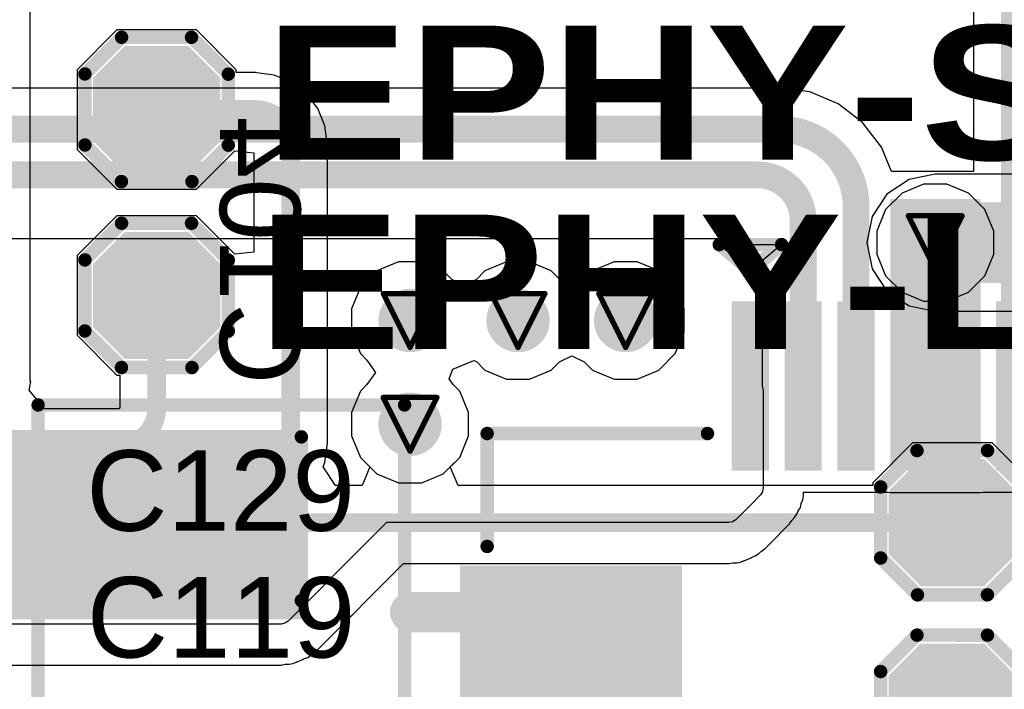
# Model space of a CAD drawing. Header units: inches. Extents: x 0 to 12.2, y 0 to 7.
# Tile 70 of 154: x 2.887 to 3.254, y 1.964 to 2.214. Entities that reach past the tile are written whole.
import ezdxf

# ---------------------------------------------------------------- set-up
doc = ezdxf.new("R2010")
doc.units = ezdxf.units.IN
doc.header["$MEASUREMENT"] = 0
for name, color, linetype in [('Bottom Layer', 5, 'Continuous'), ('Bottom Overlay', 54, 'Continuous'), ('Bottom Paste', 16, 'Continuous'), ('Bottom Solder', 6, 'Continuous'), ('Drill Drawing', 1, 'Continuous'), ('Layer 1', 16, 'Continuous'), ('Layer 2', 76, 'Continuous'), ('Top Layer', 1, 'Continuous'), ('Top Overlay', 2, 'Continuous'), ('Top Paste', 8, 'Continuous'), ('Top Solder', 216, 'Continuous'), ('Via Holes', 16, 'Continuous')]:
    doc.layers.add(name, color=color, linetype=linetype)
doc.styles.add('Arial', font='txt', dxfattribs={"height": 0.2})
doc.styles.add('Arial Black_Bold', font='txt', dxfattribs={"height": 0.2})

# ---------------------------------------------------------------- blocks, each defined once
blk = doc.blocks.new('HX0_5_10P_XJH2_0_043_B_5')
at = {"layer": 'Bottom Layer'}
for points in [[(0.11614, 0.08465), (0.19488, 0.08465), (0.19488, 0.01772), (0.11614, 0.01772)], [(-0.01476, -0.02165), (-0.00492, -0.02165), (-0.00492, -0.08071), (-0.01476, -0.08071)], [(0.00492, -0.02165), (0.01476, -0.02165), (0.01476, -0.08071), (0.00492, -0.08071)], [(0.02461, -0.02165), (0.03445, -0.02165), (0.03445, -0.08071), (0.02461, -0.08071)], [(0.04429, -0.02165), (0.05413, -0.02165), (0.05413, -0.08071), (0.04429, -0.08071)], [(0.06398, -0.02165), (0.07382, -0.02165), (0.07382, -0.08071), (0.06398, -0.08071)], [(0.08366, -0.02165), (0.09351, -0.02165), (0.09351, -0.08071), (0.08366, -0.08071)]]:
    blk.add_hatch(color=5, dxfattribs=at).paths.add_polyline_path(points)
at = {"layer": 'Bottom Paste'}
for points in [[(0.11614, 0.08465), (0.19488, 0.08465), (0.19488, 0.01772), (0.11614, 0.01772)], [(-0.01476, -0.02165), (-0.00492, -0.02165), (-0.00492, -0.08071), (-0.01476, -0.08071)], [(0.00492, -0.02165), (0.01476, -0.02165), (0.01476, -0.08071), (0.00492, -0.08071)], [(0.02461, -0.02165), (0.03445, -0.02165), (0.03445, -0.08071), (0.02461, -0.08071)], [(0.04429, -0.02165), (0.05413, -0.02165), (0.05413, -0.08071), (0.04429, -0.08071)], [(0.06398, -0.02165), (0.07382, -0.02165), (0.07382, -0.08071), (0.06398, -0.08071)], [(0.08366, -0.02165), (0.09351, -0.02165), (0.09351, -0.08071), (0.08366, -0.08071)]]:
    blk.add_hatch(color=16, dxfattribs=at).paths.add_polyline_path(points)
at = {"layer": 'Bottom Solder'}
for points in [[(0.11414, 0.08665), (0.19688, 0.08665), (0.19688, 0.01572), (0.11414, 0.01572)], [(-0.01676, -0.01965), (-0.00292, -0.01965), (-0.00292, -0.08271), (-0.01676, -0.08271)], [(0.00292, -0.01965), (0.01676, -0.01965), (0.01676, -0.08271), (0.00292, -0.08271)], [(0.02261, -0.01965), (0.03645, -0.01965), (0.03645, -0.08271), (0.02261, -0.08271)], [(0.04229, -0.01965), (0.05613, -0.01965), (0.05613, -0.08271), (0.04229, -0.08271)], [(0.06198, -0.01965), (0.07582, -0.01965), (0.07582, -0.08271), (0.06198, -0.08271)], [(0.08166, -0.01965), (0.09551, -0.01965), (0.09551, -0.08271), (0.08166, -0.08271)]]:
    blk.add_hatch(color=6, dxfattribs=at).paths.add_polyline_path(points)
at = {"layer": 'Bottom Overlay', "const_width": 0.005}
for points in [[(0.18673, 0.00862), (0.18673, -0.03346)], [(0.18673, -0.03346), (0.10457, -0.03346)]]:
    blk.add_lwpolyline(points, dxfattribs=at)
at = {"layer": 'Bottom Overlay', "const_width": 0.0025}
for points in [[(0.18548, 0.00862, 1), (0.18798, 0.00862, 1)], [(0.10332, -0.03346, 1), (0.10582, -0.03346, 1)], [(0.18548, -0.03346, 1), (0.18798, -0.03346, 1)], [(0.18548, -0.03346, 1), (0.18798, -0.03346, 1)]]:
    blk.add_lwpolyline(points, format="xyb", close=True, dxfattribs=at)
blk = doc.blocks.new('T____________0_5___29')
at = {"layer": 'Top Layer'}
blk.add_hatch(color=1, dxfattribs=at).paths.add_polyline_path([(0.00984, 0.01969), (-0.00984, 0.01969), (-0.01969, 0.00984), (-0.01969, -0.00984), (-0.00984, -0.01969), (0.00984, -0.01969), (0.01969, -0.00984), (0.01969, 0.00984)])
at = {"layer": 'Top Paste'}
blk.add_hatch(color=8, dxfattribs=at).paths.add_polyline_path([(0.00984, 0.01969), (-0.00984, 0.01969), (-0.01969, 0.00984), (-0.01969, -0.00984), (-0.00984, -0.01969), (0.00984, -0.01969), (0.01969, -0.00984), (0.01969, 0.00984)])
at = {"layer": 'Top Solder'}
blk.add_hatch(color=216, dxfattribs=at).paths.add_polyline_path([(0.01184, 0.02369), (-0.01184, 0.02369), (-0.02369, 0.01184), (-0.02369, -0.01184), (-0.01184, -0.02369), (0.01184, -0.02369), (0.02369, -0.01184), (0.02369, 0.01184)])
at = {"layer": 'Top Overlay', "const_width": 0.005}
for points in [[(-0.02684, 0.01312), (-0.01321, 0.02675)], [(-0.01321, 0.02675), (0.01325, 0.02675)], [(0.02692, 0.01308), (0.01325, 0.02675)], [(-0.02684, -0.01316), (-0.02684, 0.01312)], [(0.02692, -0.01299), (0.02692, 0.01308)], [(-0.01328, -0.02672), (-0.02684, -0.01316)], [(0.01318, -0.02672), (0.02692, -0.01299)], [(0.01318, -0.02672), (-0.01328, -0.02672)]]:
    blk.add_lwpolyline(points, dxfattribs=at)
at = {"layer": 'Top Overlay', "const_width": 0.0025}
for points in [[(-0.01446, 0.02675, 1), (-0.01196, 0.02675, 1)], [(-0.01446, 0.02675, 1), (-0.01196, 0.02675, 1)], [(0.012, 0.02675, 1), (0.0145, 0.02675, 1)], [(0.012, 0.02675, 1), (0.0145, 0.02675, 1)], [(-0.02809, 0.01312, 1), (-0.02559, 0.01312, 1)], [(-0.02809, 0.01312, 1), (-0.02559, 0.01312, 1)], [(0.02567, 0.01308, 1), (0.02816, 0.01308, 1)], [(0.02567, 0.01308, 1), (0.02816, 0.01308, 1)], [(-0.02809, -0.01316, 1), (-0.02559, -0.01316, 1)], [(-0.02809, -0.01316, 1), (-0.02559, -0.01316, 1)], [(0.02567, -0.01299, 1), (0.02816, -0.01299, 1)], [(0.02567, -0.01299, 1), (0.02816, -0.01299, 1)], [(-0.01453, -0.02672, 1), (-0.01203, -0.02672, 1)], [(-0.01453, -0.02672, 1), (-0.01203, -0.02672, 1)], [(0.01193, -0.02672, 1), (0.01443, -0.02672, 1)], [(0.01193, -0.02672, 1), (0.01443, -0.02672, 1)]]:
    blk.add_lwpolyline(points, format="xyb", close=True, dxfattribs=at)
blk = doc.blocks.new('T____________0_5___30')
at = {"layer": 'Top Layer'}
blk.add_hatch(color=1, dxfattribs=at).paths.add_polyline_path([(0.00984, 0.01969), (-0.00984, 0.01969), (-0.01969, 0.00984), (-0.01969, -0.00984), (-0.00984, -0.01969), (0.00984, -0.01969), (0.01969, -0.00984), (0.01969, 0.00984)])
at = {"layer": 'Top Paste'}
blk.add_hatch(color=8, dxfattribs=at).paths.add_polyline_path([(0.00984, 0.01969), (-0.00984, 0.01969), (-0.01969, 0.00984), (-0.01969, -0.00984), (-0.00984, -0.01969), (0.00984, -0.01969), (0.01969, -0.00984), (0.01969, 0.00984)])
at = {"layer": 'Top Solder'}
blk.add_hatch(color=216, dxfattribs=at).paths.add_polyline_path([(0.01184, 0.02369), (-0.01184, 0.02369), (-0.02369, 0.01184), (-0.02369, -0.01184), (-0.01184, -0.02369), (0.01184, -0.02369), (0.02369, -0.01184), (0.02369, 0.01184)])
at = {"layer": 'Top Overlay', "const_width": 0.005}
for points in [[(-0.02684, 0.01312), (-0.01321, 0.02675)], [(0.01325, 0.02675), (-0.01321, 0.02675)], [(0.02692, 0.01308), (0.01325, 0.02675)], [(-0.02685, -0.01316), (-0.02684, 0.01312)], [(0.02692, -0.01299), (0.02692, 0.01308)], [(-0.01328, -0.02672), (-0.02685, -0.01316)], [(0.01318, -0.02672), (0.02692, -0.01299)], [(0.01318, -0.02672), (-0.01328, -0.02672)]]:
    blk.add_lwpolyline(points, dxfattribs=at)
at = {"layer": 'Top Overlay', "const_width": 0.0025}
for points in [[(-0.01446, 0.02675, 1), (-0.01196, 0.02675, 1)], [(-0.01446, 0.02675, 1), (-0.01196, 0.02675, 1)], [(0.012, 0.02675, 1), (0.0145, 0.02675, 1)], [(0.012, 0.02675, 1), (0.0145, 0.02675, 1)], [(-0.02809, 0.01312, 1), (-0.02559, 0.01312, 1)], [(-0.02809, 0.01312, 1), (-0.02559, 0.01312, 1)], [(0.02567, 0.01308, 1), (0.02817, 0.01308, 1)], [(0.02567, 0.01308, 1), (0.02817, 0.01308, 1)], [(-0.02809, -0.01316, 1), (-0.02559, -0.01316, 1)], [(-0.02809, -0.01316, 1), (-0.02559, -0.01316, 1)], [(0.02567, -0.01299, 1), (0.02817, -0.01299, 1)], [(0.02567, -0.01299, 1), (0.02817, -0.01299, 1)], [(-0.01453, -0.02672, 1), (-0.01203, -0.02672, 1)], [(-0.01453, -0.02672, 1), (-0.01203, -0.02672, 1)], [(0.01193, -0.02672, 1), (0.01443, -0.02672, 1)], [(0.01193, -0.02672, 1), (0.01443, -0.02672, 1)]]:
    blk.add_lwpolyline(points, format="xyb", close=True, dxfattribs=at)
blk = doc.blocks.new('T____________0_5___38')
at = {"layer": 'Top Layer'}
blk.add_hatch(color=1, dxfattribs=at).paths.add_polyline_path([(0.00984, 0.01969), (-0.00984, 0.01969), (-0.01969, 0.00984), (-0.01969, -0.00984), (-0.00984, -0.01969), (0.00984, -0.01969), (0.01969, -0.00984), (0.01969, 0.00984)])
at = {"layer": 'Top Paste'}
blk.add_hatch(color=8, dxfattribs=at).paths.add_polyline_path([(0.00984, 0.01969), (-0.00984, 0.01969), (-0.01969, 0.00984), (-0.01969, -0.00984), (-0.00984, -0.01969), (0.00984, -0.01969), (0.01969, -0.00984), (0.01969, 0.00984)])
at = {"layer": 'Top Solder'}
blk.add_hatch(color=216, dxfattribs=at).paths.add_polyline_path([(0.01184, 0.02369), (-0.01184, 0.02369), (-0.02369, 0.01184), (-0.02369, -0.01184), (-0.01184, -0.02369), (0.01184, -0.02369), (0.02369, -0.01184), (0.02369, 0.01184)])
at = {"layer": 'Top Overlay', "const_width": 0.005}
for points in [[(-0.01321, 0.02675), (-0.02684, 0.01312)], [(-0.01321, 0.02675), (0.01325, 0.02675)], [(0.01325, 0.02675), (0.02692, 0.01308)], [(-0.02684, 0.01312), (-0.02684, -0.01316)], [(0.02692, 0.01308), (0.02692, -0.01299)], [(-0.02684, -0.01316), (-0.01328, -0.02672)], [(0.02692, -0.01299), (0.01318, -0.02672)], [(-0.01328, -0.02672), (0.01318, -0.02672)]]:
    blk.add_lwpolyline(points, dxfattribs=at)
at = {"layer": 'Top Overlay', "const_width": 0.0025}
for points in [[(-0.01446, 0.02675, 1), (-0.01196, 0.02675, 1)], [(-0.01446, 0.02675, 1), (-0.01196, 0.02675, 1)], [(0.012, 0.02675, 1), (0.0145, 0.02675, 1)], [(0.012, 0.02675, 1), (0.0145, 0.02675, 1)], [(-0.02809, 0.01312, 1), (-0.02559, 0.01312, 1)], [(-0.02809, 0.01312, 1), (-0.02559, 0.01312, 1)], [(0.02567, 0.01308, 1), (0.02817, 0.01308, 1)], [(0.02567, 0.01308, 1), (0.02817, 0.01308, 1)], [(-0.02809, -0.01316, 1), (-0.02559, -0.01316, 1)], [(-0.02809, -0.01316, 1), (-0.02559, -0.01316, 1)], [(0.02567, -0.01299, 1), (0.02817, -0.01299, 1)], [(0.02567, -0.01299, 1), (0.02817, -0.01299, 1)], [(-0.01453, -0.02672, 1), (-0.01203, -0.02672, 1)], [(-0.01453, -0.02672, 1), (-0.01203, -0.02672, 1)], [(0.01193, -0.02672, 1), (0.01443, -0.02672, 1)], [(0.01193, -0.02672, 1), (0.01443, -0.02672, 1)]]:
    blk.add_lwpolyline(points, format="xyb", close=True, dxfattribs=at)
blk = doc.blocks.new('T____________0_5___39')
at = {"layer": 'Top Layer'}
blk.add_hatch(color=1, dxfattribs=at).paths.add_polyline_path([(0.00984, 0.01969), (-0.00984, 0.01969), (-0.01969, 0.00984), (-0.01969, -0.00984), (-0.00984, -0.01969), (0.00984, -0.01969), (0.01969, -0.00984), (0.01969, 0.00984)])
at = {"layer": 'Top Paste'}
blk.add_hatch(color=8, dxfattribs=at).paths.add_polyline_path([(0.00984, 0.01969), (-0.00984, 0.01969), (-0.01969, 0.00984), (-0.01969, -0.00984), (-0.00984, -0.01969), (0.00984, -0.01969), (0.01969, -0.00984), (0.01969, 0.00984)])
at = {"layer": 'Top Solder'}
blk.add_hatch(color=216, dxfattribs=at).paths.add_polyline_path([(0.01184, 0.02369), (-0.01184, 0.02369), (-0.02369, 0.01184), (-0.02369, -0.01184), (-0.01184, -0.02369), (0.01184, -0.02369), (0.02369, -0.01184), (0.02369, 0.01184)])
at = {"layer": 'Top Overlay', "const_width": 0.005}
for points in [[(-0.01321, 0.02675), (-0.02684, 0.01312)], [(-0.01321, 0.02675), (0.01325, 0.02675)], [(0.01325, 0.02675), (0.02692, 0.01308)], [(-0.02684, 0.01312), (-0.02684, -0.01316)], [(0.02692, 0.01308), (0.02692, -0.01299)], [(-0.02684, -0.01316), (-0.01328, -0.02672)], [(0.02692, -0.01299), (0.01318, -0.02672)], [(-0.01328, -0.02672), (0.01318, -0.02672)]]:
    blk.add_lwpolyline(points, dxfattribs=at)
at = {"layer": 'Top Overlay', "const_width": 0.0025}
for points in [[(-0.01446, 0.02675, 1), (-0.01196, 0.02675, 1)], [(-0.01446, 0.02675, 1), (-0.01196, 0.02675, 1)], [(0.012, 0.02675, 1), (0.0145, 0.02675, 1)], [(0.012, 0.02675, 1), (0.0145, 0.02675, 1)], [(-0.02809, 0.01312, 1), (-0.02559, 0.01312, 1)], [(-0.02809, 0.01312, 1), (-0.02559, 0.01312, 1)], [(0.02567, 0.01308, 1), (0.02817, 0.01308, 1)], [(0.02567, 0.01308, 1), (0.02817, 0.01308, 1)], [(-0.02809, -0.01316, 1), (-0.02559, -0.01316, 1)], [(-0.02809, -0.01316, 1), (-0.02559, -0.01316, 1)], [(0.02567, -0.01299, 1), (0.02817, -0.01299, 1)], [(0.02567, -0.01299, 1), (0.02817, -0.01299, 1)], [(-0.01453, -0.02672, 1), (-0.01203, -0.02672, 1)], [(-0.01453, -0.02672, 1), (-0.01203, -0.02672, 1)], [(0.01193, -0.02672, 1), (0.01443, -0.02672, 1)], [(0.01193, -0.02672, 1), (0.01443, -0.02672, 1)]]:
    blk.add_lwpolyline(points, format="xyb", close=True, dxfattribs=at)
blk = doc.blocks.new('C___1210_B_252')
at = {"layer": 'Bottom Layer'}
for points in [[(-0.08, 0.055), (-0.02, 0.055), (-0.02, -0.055), (-0.08, -0.055)], [(0.02, 0.055), (0.08, 0.055), (0.08, -0.055), (0.02, -0.055)]]:
    blk.add_hatch(color=5, dxfattribs=at).paths.add_polyline_path(points)
at = {"layer": 'Bottom Paste'}
for points in [[(-0.08, 0.055), (-0.02, 0.055), (-0.02, -0.055), (-0.08, -0.055)], [(0.02, 0.055), (0.08, 0.055), (0.08, -0.055), (0.02, -0.055)]]:
    blk.add_hatch(color=16, dxfattribs=at).paths.add_polyline_path(points)
at = {"layer": 'Bottom Solder'}
for points in [[(-0.084, 0.059), (-0.016, 0.059), (-0.016, -0.059), (-0.084, -0.059)], [(0.016, 0.059), (0.084, 0.059), (0.084, -0.059), (0.016, -0.059)]]:
    blk.add_hatch(color=6, dxfattribs=at).paths.add_polyline_path(points)
at = {"layer": 'Bottom Overlay', "const_width": 0.005}
for points in [[(-0.084, 0.059), (-0.084, -0.059)], [(-0.084, 0.059), (-0.023, 0.059)], [(0.084, 0.059), (0.023, 0.059)], [(0.084, 0.059), (0.084, -0.059)], [(-0.084, -0.059), (-0.023, -0.059)], [(0.084, -0.059), (0.023, -0.059)]]:
    blk.add_lwpolyline(points, dxfattribs=at)
at = {"layer": 'Bottom Overlay', "const_width": 0.0025}
for points in [[(-0.08525, 0.059, 1), (-0.08275, 0.059, 1)], [(-0.08525, 0.059, 1), (-0.08275, 0.059, 1)], [(-0.02425, 0.059, 1), (-0.02175, 0.059, 1)], [(0.02175, 0.059, 1), (0.02425, 0.059, 1)], [(0.08275, 0.059, 1), (0.08525, 0.059, 1)], [(0.08275, 0.059, 1), (0.08525, 0.059, 1)], [(-0.08525, -0.059, 1), (-0.08275, -0.059, 1)], [(-0.08525, -0.059, 1), (-0.08275, -0.059, 1)], [(-0.02425, -0.059, 1), (-0.02175, -0.059, 1)], [(0.02175, -0.059, 1), (0.02425, -0.059, 1)], [(0.08275, -0.059, 1), (0.08525, -0.059, 1)], [(0.08275, -0.059, 1), (0.08525, -0.059, 1)]]:
    blk.add_lwpolyline(points, format="xyb", close=True, dxfattribs=at)

msp = doc.modelspace()

# ---------------------------------------------------------------- hatches: boundary and pattern name
at = {"layer": 'Bottom Layer'}
msp.add_hatch(color=5, dxfattribs=at).paths.add_polyline_path([(3.21158, 2.04755), (3.24523, 2.04755), (3.24523, 2.14673), (3.21158, 2.14673)])
h = msp.add_hatch(color=5, dxfattribs=at)
edge = h.paths.add_edge_path()
edge.add_arc((3.22831, 2.13047), 0.01181, 0, 360)
h = msp.add_hatch(color=5, dxfattribs=at)
edge = h.paths.add_edge_path()
edge.add_arc((3.03254, 2.10146), 0.01181, 0, 360)
h = msp.add_hatch(color=5, dxfattribs=at)
edge = h.paths.add_edge_path()
edge.add_arc((3.07279, 2.10146), 0.01181, 0, 360)
h = msp.add_hatch(color=5, dxfattribs=at)
edge = h.paths.add_edge_path()
edge.add_arc((3.1129, 2.10146), 0.01181, 0, 360)
h = msp.add_hatch(color=5, dxfattribs=at)
edge = h.paths.add_edge_path()
edge.add_arc((3.03254, 2.06278), 0.01181, 0, 360)
at = {"layer": 'Layer 1'}
h = msp.add_hatch(color=16, dxfattribs=at)
edge = h.paths.add_edge_path()
edge.add_arc((3.22831, 2.13047), 0.01181, 0, 360)
h = msp.add_hatch(color=16, dxfattribs=at)
edge = h.paths.add_edge_path()
edge.add_arc((3.03254, 2.10146), 0.01181, 0, 360)
h = msp.add_hatch(color=16, dxfattribs=at)
edge = h.paths.add_edge_path()
edge.add_arc((3.07279, 2.10146), 0.01181, 0, 360)
h = msp.add_hatch(color=16, dxfattribs=at)
edge = h.paths.add_edge_path()
edge.add_arc((3.1129, 2.10146), 0.01181, 0, 360)
h = msp.add_hatch(color=16, dxfattribs=at)
edge = h.paths.add_edge_path()
edge.add_arc((3.03254, 2.06278), 0.01181, 0, 360)
at = {"layer": 'Layer 2'}
h = msp.add_hatch(color=76, dxfattribs=at)
edge = h.paths.add_edge_path()
edge.add_arc((3.22831, 2.13047), 0.01181, 0, 360)
h = msp.add_hatch(color=76, dxfattribs=at)
edge = h.paths.add_edge_path()
edge.add_arc((3.03254, 2.10146), 0.01181, 0, 360)
h = msp.add_hatch(color=76, dxfattribs=at)
edge = h.paths.add_edge_path()
edge.add_arc((3.07279, 2.10146), 0.01181, 0, 360)
h = msp.add_hatch(color=76, dxfattribs=at)
edge = h.paths.add_edge_path()
edge.add_arc((3.1129, 2.10146), 0.01181, 0, 360)
h = msp.add_hatch(color=76, dxfattribs=at)
edge = h.paths.add_edge_path()
edge.add_arc((3.03254, 2.06278), 0.01181, 0, 360)
at = {"layer": 'Top Layer'}
h = msp.add_hatch(color=1, dxfattribs=at)
edge = h.paths.add_edge_path()
edge.add_arc((3.22831, 2.13047), 0.01181, 0, 360)
h = msp.add_hatch(color=1, dxfattribs=at)
edge = h.paths.add_edge_path()
edge.add_arc((3.03254, 2.10146), 0.01181, 0, 360)
h = msp.add_hatch(color=1, dxfattribs=at)
edge = h.paths.add_edge_path()
edge.add_arc((3.07279, 2.10146), 0.01181, 0, 360)
h = msp.add_hatch(color=1, dxfattribs=at)
edge = h.paths.add_edge_path()
edge.add_arc((3.1129, 2.10146), 0.01181, 0, 360)
h = msp.add_hatch(color=1, dxfattribs=at)
edge = h.paths.add_edge_path()
edge.add_arc((3.03254, 2.06278), 0.01181, 0, 360)
at = {"layer": 'Via Holes'}
h = msp.add_hatch(color=7, dxfattribs=at)
edge = h.paths.add_edge_path()
edge.add_arc((3.22831, 2.13047), 0.00591, 0, 360)
h = msp.add_hatch(color=7, dxfattribs=at)
edge = h.paths.add_edge_path()
edge.add_arc((3.03254, 2.10146), 0.00591, 0, 360)
h = msp.add_hatch(color=7, dxfattribs=at)
edge = h.paths.add_edge_path()
edge.add_arc((3.07279, 2.10146), 0.00591, 0, 360)
h = msp.add_hatch(color=7, dxfattribs=at)
edge = h.paths.add_edge_path()
edge.add_arc((3.1129, 2.10146), 0.00591, 0, 360)
h = msp.add_hatch(color=7, dxfattribs=at)
edge = h.paths.add_edge_path()
edge.add_arc((3.03254, 2.06278), 0.00591, 0, 360)

# ---------------------------------------------------------------- linework, layer by layer
at = {"layer": 'Bottom Layer'}
for p, q in [((3.24255, 3.03456), (3.24255, 2.15693)), ((3.17011, 2.18802), (2.67683, 2.18802)), ((3.18151, 2.1866), (3.17011, 2.1881)), ((3.17011, 2.1881), (3.17011, 2.18802)), ((3.19214, 2.1822), (3.18151, 2.1866)), ((3.20126, 2.1752), (3.19214, 2.1822)), ((3.20826, 2.16608), (3.20126, 2.1752)), ((3.21205, 2.15693), (3.20826, 2.16608)), ((3.24255, 2.15693), (3.21205, 2.15693)), ((2.76031, 2.132), (3.15351, 2.132)), ((3.15351, 2.132), (3.16293, 2.12258)), ((3.16293, 2.12258), (3.16381, 2.1217)), ((3.16381, 2.1217), (3.16381, 2.07707)), ((3.16381, 2.07707), (3.16418, 2.0752)), ((3.16418, 2.0752), (3.16418, 2.03905)), ((3.1639, 2.03765), (3.16312, 2.03647)), ((3.16418, 2.03905), (3.1639, 2.03766)), ((3.1639, 2.03766), (3.1639, 2.03765)), ((3.17918, 2.03607), (3.17918, 2.03755)), ((3.17918, 2.03755), (3.21059, 2.03755)), ((3.21059, 2.03755), (3.21158, 2.03735)), ((3.21158, 2.03735), (3.24523, 2.03735)), ((3.24523, 2.03735), (3.24621, 2.03755)), ((3.24621, 2.03755), (3.25308, 2.03755)), ((3.25308, 2.03755), (3.25308, 2.03755)), ((3.25308, 2.03755), (3.31213, 2.03755)), ((3.16312, 2.03647), (3.15952, 2.03282)), ((3.17833, 2.03328), (3.1789, 2.03467)), ((3.1789, 2.03467), (3.17918, 2.03607)), ((3.15952, 2.03282), (3.15392, 2.02722)), ((3.17668, 2.02925), (3.17722, 2.03059)), ((3.17722, 2.03059), (3.17803, 2.0318)), ((3.17803, 2.0318), (3.17833, 2.03328)), ((3.15274, 2.02643), (3.15135, 2.02616)), ((3.15392, 2.02722), (3.15274, 2.02643)), ((3.17401, 2.02574), (3.17484, 2.02699)), ((3.17484, 2.02699), (3.1759, 2.02807)), ((3.1759, 2.02807), (3.17662, 2.02916)), ((3.17662, 2.02916), (3.17668, 2.02925)), ((3.17662, 2.02916), (3.17662, 2.02916)), ((3.17662, 2.02916), (3.17662, 2.02916)), ((3.02377, 2.02616), (3.01929, 2.02168)), ((3.15135, 2.02616), (3.02377, 2.02616)), ((3.17041, 2.02208), (3.17401, 2.02574)), ((3.01929, 2.02168), (2.98704, 1.98943)), ((3.01929, 2.02168), (3.01929, 2.02168)), ((3.16474, 2.01641), (3.17033, 2.022)), ((3.17033, 2.022), (3.17037, 2.02205)), ((3.17037, 2.02205), (3.17041, 2.02208)), ((3.16242, 2.01451), (3.16349, 2.01557)), ((3.16349, 2.01557), (3.16474, 2.01641)), ((3.15573, 2.01143), (3.15712, 2.01201)), ((3.15712, 2.01201), (3.15721, 2.01203)), ((3.15721, 2.01203), (3.15728, 2.01208)), ((3.15728, 2.01208), (3.15969, 2.01308)), ((3.15969, 2.01308), (3.15978, 2.01309)), ((3.15978, 2.01309), (3.15985, 2.01314)), ((3.15985, 2.01314), (3.16124, 2.01372)), ((3.16124, 2.01372), (3.16242, 2.01451)), ((2.99785, 1.97861), (3.0301, 2.01086)), ((3.0301, 2.01086), (3.15135, 2.01086)), ((3.15135, 2.01086), (3.15283, 2.01116)), ((3.15283, 2.01116), (3.15434, 2.01116)), ((3.15434, 2.01116), (3.15573, 2.01143)), ((2.98447, 1.98836), (2.76486, 1.98836)), ((2.98586, 1.98864), (2.98447, 1.98836)), ((2.98704, 1.98943), (2.98586, 1.98864)), ((2.9966, 1.97778), (2.99785, 1.97861)), ((2.99039, 1.97428), (2.99281, 1.97528)), ((2.99281, 1.97528), (2.99289, 1.9753)), ((2.99289, 1.9753), (2.99296, 1.97535)), ((2.99296, 1.97535), (2.99436, 1.97592)), ((2.99436, 1.97592), (2.99554, 1.97671)), ((2.99554, 1.97671), (2.9966, 1.97778)), ((2.76486, 1.97307), (2.98447, 1.97307)), ((2.98447, 1.97307), (2.98594, 1.97336)), ((2.98594, 1.97336), (2.98745, 1.97336)), ((2.98745, 1.97336), (2.98884, 1.97364)), ((2.98884, 1.97364), (2.99023, 1.97422)), ((2.99023, 1.97422), (2.99032, 1.97423)), ((2.99032, 1.97423), (2.99039, 1.97428))]:
    msp.add_line(p, q, dxfattribs=at)
for points, const_width in [([(3.25784, 2.07707), (3.25784, 3.03456)], 0.01), ([(2.67683, 2.17273), (3.17011, 2.17273)], 0.01), ([(2.67683, 2.15573), (3.16205, 2.15573)], 0.01), ([(3.19879, 2.07707), (3.19879, 2.14405)], 0.01), ([(3.1791, 2.07707), (3.1791, 2.13867)], 0.01), ([(3.03254, 1.99274), (3.07446, 1.99274)], 0.015), ([(3.07446, 1.99274), (3.09249, 1.97471)], 0.015)]:
    msp.add_lwpolyline(points, dxfattribs=dict(at, const_width=const_width))
for points, const_width in [([(3.16761, 2.17273, 1), (3.17261, 2.17273, 1)], 0.005), ([(3.16761, 2.17273, 1), (3.17261, 2.17273, 1)], 0.005), ([(3.15955, 2.15573, 1), (3.16455, 2.15573, 1)], 0.005), ([(3.15955, 2.15573, 1), (3.16455, 2.15573, 1)], 0.005), ([(3.19629, 2.14405, 1), (3.20129, 2.14405, 1)], 0.005), ([(3.19629, 2.14405, 1), (3.20129, 2.14405, 1)], 0.005), ([(3.1766, 2.13867, 1), (3.1816, 2.13867, 1)], 0.005), ([(3.1766, 2.13867, 1), (3.1816, 2.13867, 1)], 0.005), ([(3.1766, 2.07707, 1), (3.1816, 2.07707, 1)], 0.005), ([(3.19629, 2.07707, 1), (3.20129, 2.07707, 1)], 0.005), ([(3.25534, 2.07707, 1), (3.26034, 2.07707, 1)], 0.005), ([(3.02879, 1.99274, 1), (3.03629, 1.99274, 1)], 0.0075), ([(3.07071, 1.99274, 1), (3.07821, 1.99274, 1)], 0.0075), ([(3.07071, 1.99274, 1), (3.07821, 1.99274, 1)], 0.0075), ([(3.08874, 1.97471, 1), (3.09624, 1.97471, 1)], 0.0075)]:
    msp.add_lwpolyline(points, format="xyb", close=True, dxfattribs=dict(at, const_width=const_width))
at = {"layer": 'Bottom Layer', "const_width": 0.01}
for points in [[(3.17011, 2.17273, -0.414214), (3.19879, 2.14405)], [(3.16205, 2.15573, -0.414214), (3.1791, 2.13867)]]:
    msp.add_lwpolyline(points, format="xyb", dxfattribs=at)
at = {"layer": 'Bottom Overlay'}
for p, q in [((3.15942, 2.12), (3.14781, 2.12975)), ((3.14781, 2.12975), (3.17103, 2.12975)), ((3.17103, 2.12975), (3.15942, 2.12))]:
    msp.add_line(p, q, dxfattribs=at)
at = {"layer": 'Bottom Overlay', "const_width": 0.005}
for points in [[(3.14781, 2.12975), (3.17103, 2.12975)], [(3.14781, 2.12975), (3.15942, 2.12)], [(3.15942, 2.12), (3.17103, 2.12975)]]:
    msp.add_lwpolyline(points, dxfattribs=at)
at = {"layer": 'Bottom Overlay', "const_width": 0.0025}
for points in [[(3.14656, 2.12975, 1), (3.14906, 2.12975, 1)], [(3.14656, 2.12975, 1), (3.14906, 2.12975, 1)], [(3.16978, 2.12975, 1), (3.17228, 2.12975, 1)], [(3.16978, 2.12975, 1), (3.17228, 2.12975, 1)], [(3.15817, 2.12, 1), (3.16067, 2.12, 1)], [(3.15817, 2.12, 1), (3.16067, 2.12, 1)]]:
    msp.add_lwpolyline(points, format="xyb", close=True, dxfattribs=at)
at = {"layer": 'Drill Drawing', "const_width": 0.002}
for points in [[(3.21831, 2.14047), (3.23831, 2.14047)], [(3.21831, 2.14047), (3.22831, 2.12047)], [(3.22831, 2.12047), (3.23831, 2.14047)], [(3.02254, 2.11146), (3.04254, 2.11146)], [(3.02254, 2.11146), (3.03254, 2.09146)], [(3.03254, 2.09146), (3.04254, 2.11146)], [(3.06279, 2.11146), (3.08279, 2.11146)], [(3.06279, 2.11146), (3.07279, 2.09146)], [(3.07279, 2.09146), (3.08279, 2.11146)], [(3.1029, 2.11146), (3.1229, 2.11146)], [(3.1029, 2.11146), (3.1129, 2.09146)], [(3.1129, 2.09146), (3.1229, 2.11146)], [(3.02254, 2.07278), (3.04254, 2.07278)], [(3.02254, 2.07278), (3.03254, 2.05278)], [(3.03254, 2.05278), (3.04254, 2.07278)]]:
    msp.add_lwpolyline(points, dxfattribs=at)
at = {"layer": 'Drill Drawing', "const_width": 0.001}
for points in [[(3.21781, 2.14047, 1), (3.21881, 2.14047, 1)], [(3.21781, 2.14047, 1), (3.21881, 2.14047, 1)], [(3.23781, 2.14047, 1), (3.23881, 2.14047, 1)], [(3.23781, 2.14047, 1), (3.23881, 2.14047, 1)], [(3.22781, 2.12047, 1), (3.22881, 2.12047, 1)], [(3.22781, 2.12047, 1), (3.22881, 2.12047, 1)], [(3.02204, 2.11146, 1), (3.02304, 2.11146, 1)], [(3.02204, 2.11146, 1), (3.02304, 2.11146, 1)], [(3.04204, 2.11146, 1), (3.04304, 2.11146, 1)], [(3.04204, 2.11146, 1), (3.04304, 2.11146, 1)], [(3.06229, 2.11146, 1), (3.06329, 2.11146, 1)], [(3.06229, 2.11146, 1), (3.06329, 2.11146, 1)], [(3.08229, 2.11146, 1), (3.08329, 2.11146, 1)], [(3.08229, 2.11146, 1), (3.08329, 2.11146, 1)], [(3.1024, 2.11146, 1), (3.1034, 2.11146, 1)], [(3.1024, 2.11146, 1), (3.1034, 2.11146, 1)], [(3.1224, 2.11146, 1), (3.1234, 2.11146, 1)], [(3.1224, 2.11146, 1), (3.1234, 2.11146, 1)], [(3.03204, 2.09146, 1), (3.03304, 2.09146, 1)], [(3.03204, 2.09146, 1), (3.03304, 2.09146, 1)], [(3.07229, 2.09146, 1), (3.07329, 2.09146, 1)], [(3.07229, 2.09146, 1), (3.07329, 2.09146, 1)], [(3.1124, 2.09146, 1), (3.1134, 2.09146, 1)], [(3.1124, 2.09146, 1), (3.1134, 2.09146, 1)], [(3.02204, 2.07278, 1), (3.02304, 2.07278, 1)], [(3.02204, 2.07278, 1), (3.02304, 2.07278, 1)], [(3.04204, 2.07278, 1), (3.04304, 2.07278, 1)], [(3.04204, 2.07278, 1), (3.04304, 2.07278, 1)], [(3.03204, 2.05278, 1), (3.03304, 2.05278, 1)], [(3.03204, 2.05278, 1), (3.03304, 2.05278, 1)]]:
    msp.add_lwpolyline(points, format="xyb", close=True, dxfattribs=at)
at = {"layer": 'Layer 1'}
for p, q in [((3.22398, 2.15228), (3.21596, 2.14896)), ((3.23265, 2.15228), (3.22398, 2.15228)), ((3.24067, 2.14896), (3.23265, 2.15228)), ((3.21596, 2.14896), (3.20982, 2.14282)), ((3.24681, 2.14282), (3.24067, 2.14896)), ((3.20982, 2.14282), (3.2065, 2.1348)), ((3.25013, 2.1348), (3.24681, 2.14282)), ((3.2065, 2.1348), (3.2065, 2.12613)), ((3.25013, 2.12613), (3.25013, 2.1348)), ((3.2065, 2.12613), (3.20982, 2.11811)), ((3.24681, 2.11811), (3.25013, 2.12613)), ((3.0282, 2.12327), (3.02019, 2.11995)), ((3.03688, 2.12327), (3.0282, 2.12327)), ((3.0449, 2.11995), (3.03688, 2.12327)), ((3.06845, 2.12327), (3.06043, 2.11995)), ((3.07712, 2.12327), (3.06845, 2.12327)), ((3.08514, 2.11995), (3.07712, 2.12327)), ((3.10857, 2.12327), (3.10055, 2.11995)), ((3.11724, 2.12327), (3.10857, 2.12327)), ((3.12526, 2.11995), (3.11724, 2.12327)), ((3.02019, 2.11995), (3.01405, 2.11382)), ((3.04809, 2.11676), (3.0449, 2.11995)), ((3.06043, 2.11995), (3.05724, 2.11676)), ((3.08827, 2.11682), (3.08514, 2.11995)), ((3.10055, 2.11995), (3.09742, 2.11682)), ((3.13139, 2.11382), (3.12526, 2.11995)), ((3.20982, 2.11811), (3.21596, 2.11197)), ((3.24067, 2.11197), (3.24681, 2.11811)), ((3.05266, 2.11459), (3.04809, 2.11676)), ((3.05724, 2.11676), (3.05266, 2.11459)), ((3.09284, 2.11459), (3.08827, 2.11682)), ((3.09742, 2.11682), (3.09284, 2.11459)), ((3.01405, 2.11382), (3.01073, 2.1058)), ((3.13471, 2.1058), (3.13139, 2.11382)), ((3.21596, 2.11197), (3.22398, 2.10865)), ((3.23265, 2.10865), (3.24067, 2.11197)), ((3.22398, 2.10865), (3.23265, 2.10865)), ((3.01073, 2.1058), (3.01073, 2.09713)), ((3.13471, 2.09713), (3.13471, 2.1058)), ((3.01073, 2.09713), (3.01405, 2.08911)), ((3.13139, 2.08911), (3.13471, 2.09713)), ((3.01405, 2.08911), (3.01646, 2.0867)), ((3.12526, 2.08297), (3.13139, 2.08911)), ((3.01646, 2.0867), (3.0196, 2.08212)), ((3.04846, 2.08334), (3.05633, 2.0866)), ((3.05633, 2.0866), (3.05724, 2.08617)), ((3.05724, 2.08617), (3.06043, 2.08297)), ((3.08514, 2.08297), (3.08827, 2.0861)), ((3.08827, 2.0861), (3.09284, 2.08834)), ((3.09284, 2.08834), (3.09742, 2.0861)), ((3.09742, 2.0861), (3.10055, 2.08297)), ((3.0196, 2.08212), (3.01646, 2.07755)), ((3.04711, 2.07975), (3.04846, 2.08334)), ((3.06043, 2.08297), (3.06845, 2.07965)), ((3.07712, 2.07965), (3.08514, 2.08297)), ((3.10055, 2.08297), (3.10857, 2.07965)), ((3.11724, 2.07965), (3.12526, 2.08297)), ((3.04862, 2.07755), (3.04711, 2.07975)), ((3.06845, 2.07965), (3.07712, 2.07965)), ((3.10857, 2.07965), (3.11724, 2.07965)), ((3.01405, 2.07514), (3.01073, 2.06712)), ((3.01646, 2.07755), (3.01405, 2.07514)), ((3.05103, 2.07514), (3.04862, 2.07755)), ((3.05435, 2.06712), (3.05103, 2.07514)), ((3.01073, 2.06712), (3.01073, 2.05844)), ((3.05435, 2.05844), (3.05435, 2.06712)), ((3.01073, 2.05844), (3.01405, 2.05043)), ((3.05103, 2.05043), (3.05435, 2.05844)), ((3.01405, 2.05043), (3.02019, 2.04429)), ((3.0449, 2.04429), (3.05103, 2.05043)), ((3.02019, 2.04429), (3.0282, 2.04097)), ((3.0282, 2.04097), (3.03688, 2.04097)), ((3.03688, 2.04097), (3.0449, 2.04429))]:
    msp.add_line(p, q, dxfattribs=at)
at = {"layer": 'Layer 2'}
for p, q in [((3.22398, 2.15228), (3.21596, 2.14896)), ((3.23265, 2.15228), (3.22398, 2.15228)), ((3.24067, 2.14896), (3.23265, 2.15228)), ((3.21596, 2.14896), (3.20982, 2.14282)), ((3.24681, 2.14282), (3.24067, 2.14896)), ((3.20982, 2.14282), (3.2065, 2.1348)), ((3.25013, 2.1348), (3.24681, 2.14282)), ((3.2065, 2.1348), (3.2065, 2.12613)), ((3.25013, 2.12613), (3.25013, 2.1348)), ((3.2065, 2.12613), (3.20982, 2.11811)), ((3.24681, 2.11811), (3.25013, 2.12613)), ((3.20982, 2.11811), (3.21596, 2.11197)), ((3.24067, 2.11197), (3.24681, 2.11811)), ((3.21596, 2.11197), (3.22398, 2.10865)), ((3.23265, 2.10865), (3.24067, 2.11197)), ((3.22398, 2.10865), (3.23265, 2.10865))]:
    msp.add_line(p, q, dxfattribs=at)
at = {"layer": 'Top Layer'}
for p, q in [((2.89095, 2.07868), (2.89095, 2.2363)), ((2.92322, 2.20975), (2.90838, 2.19491)), ((2.95291, 2.20975), (2.92322, 2.20975)), ((2.96775, 2.19491), (2.95291, 2.20975)), ((2.90838, 2.19491), (2.90838, 2.16522)), ((2.96775, 2.19383), (2.96775, 2.19491)), ((2.97494, 2.19383), (2.96775, 2.19383)), ((2.97546, 2.19372), (2.97494, 2.19383)), ((2.98187, 2.19288), (2.97546, 2.19372)), ((2.98833, 2.1902), (2.98187, 2.19288)), ((2.99388, 2.18595), (2.98833, 2.1902)), ((2.99814, 2.1804), (2.99388, 2.18595)), ((3.00082, 2.17393), (2.99814, 2.1804)), ((3.00166, 2.16752), (3.00082, 2.17393)), ((3.00176, 2.167), (3.00166, 2.16752)), ((3.00176, 2.056), (3.00176, 2.167)), ((2.90838, 2.16522), (2.92322, 2.15038)), ((2.95291, 2.15038), (2.96724, 2.16471)), ((2.96724, 2.16471), (2.97424, 2.16398)), ((2.97424, 2.16398), (2.97424, 2.12686)), ((3.22831, 2.15596), (3.21856, 2.15401)), ((3.32674, 2.15596), (3.22831, 2.15596)), ((3.21856, 2.15401), (3.21029, 2.14849)), ((2.92322, 2.15038), (2.95291, 2.15038)), ((3.21029, 2.14849), (3.20477, 2.14022)), ((2.92322, 2.14047), (2.90838, 2.12562)), ((2.95291, 2.14047), (2.92322, 2.14047)), ((2.96724, 2.12614), (2.95291, 2.14047)), ((3.20477, 2.14022), (3.20282, 2.13047)), ((3.20282, 2.13047), (3.20477, 2.12071)), ((2.90838, 2.12562), (2.90838, 2.09594)), ((2.97424, 2.12686), (2.96724, 2.12614)), ((3.0282, 2.12327), (3.02019, 2.11995)), ((3.03688, 2.12327), (3.0282, 2.12327)), ((3.0449, 2.11995), (3.03688, 2.12327)), ((3.06845, 2.12327), (3.06043, 2.11995)), ((3.07712, 2.12327), (3.06845, 2.12327)), ((3.08514, 2.11995), (3.07712, 2.12327)), ((3.10857, 2.12327), (3.10055, 2.11995)), ((3.11724, 2.12327), (3.10857, 2.12327)), ((3.12526, 2.11995), (3.11724, 2.12327)), ((3.02019, 2.11995), (3.01405, 2.11382)), ((3.04809, 2.11676), (3.0449, 2.11995)), ((3.06043, 2.11995), (3.05724, 2.11676)), ((3.08827, 2.11682), (3.08514, 2.11995)), ((3.10055, 2.11995), (3.09742, 2.11682)), ((3.13139, 2.11382), (3.12526, 2.11995)), ((3.20477, 2.12071), (3.21029, 2.11244)), ((3.05266, 2.11459), (3.04809, 2.11676)), ((3.05724, 2.11676), (3.05266, 2.11459)), ((3.09284, 2.11459), (3.08827, 2.11682)), ((3.09742, 2.11682), (3.09284, 2.11459)), ((3.01405, 2.11382), (3.01073, 2.1058)), ((3.13471, 2.1058), (3.13139, 2.11382)), ((3.21029, 2.11244), (3.21856, 2.10692)), ((3.01073, 2.1058), (3.01073, 2.09713)), ((3.13471, 2.09713), (3.13471, 2.1058)), ((3.21856, 2.10692), (3.22831, 2.10498)), ((3.22831, 2.10498), (3.32674, 2.10498)), ((3.01073, 2.09713), (3.01405, 2.08911)), ((3.13139, 2.08911), (3.13471, 2.09713)), ((2.90838, 2.09594), (2.92322, 2.0811)), ((3.01405, 2.08911), (3.01646, 2.0867)), ((3.12526, 2.08297), (3.13139, 2.08911)), ((3.01646, 2.0867), (3.0196, 2.08212)), ((3.04846, 2.08334), (3.05633, 2.0866)), ((3.05633, 2.0866), (3.05724, 2.08617)), ((3.05724, 2.08617), (3.06043, 2.08297)), ((3.08514, 2.08297), (3.08827, 2.0861)), ((3.08827, 2.0861), (3.09284, 2.08834)), ((3.09284, 2.08834), (3.09742, 2.0861)), ((3.09742, 2.0861), (3.10055, 2.08297)), ((3.0196, 2.08212), (3.01646, 2.07755)), ((3.04711, 2.07975), (3.04846, 2.08334)), ((3.06043, 2.08297), (3.06845, 2.07965)), ((3.07712, 2.07965), (3.08514, 2.08297)), ((3.10055, 2.08297), (3.10857, 2.07965)), ((3.11724, 2.07965), (3.12526, 2.08297)), ((2.89052, 2.07555), (2.89115, 2.07868)), ((2.89115, 2.07868), (2.89095, 2.07868)), ((2.92322, 2.0811), (2.9243, 2.0811)), ((2.9243, 2.0811), (2.9243, 2.06878)), ((3.04862, 2.07755), (3.04711, 2.07975)), ((3.06845, 2.07965), (3.07712, 2.07965)), ((3.10857, 2.07965), (3.11724, 2.07965)), ((2.89627, 2.06855), (2.89052, 2.07555)), ((3.01405, 2.07514), (3.01073, 2.06712)), ((3.01646, 2.07755), (3.01405, 2.07514)), ((3.05103, 2.07514), (3.04862, 2.07755)), ((3.05435, 2.06712), (3.05103, 2.07514)), ((2.92406, 2.06855), (2.89627, 2.06855)), ((2.9243, 2.06878), (2.92406, 2.06878)), ((2.92406, 2.06878), (2.92406, 2.06855)), ((3.01073, 2.06712), (3.01073, 2.05844)), ((3.05435, 2.05844), (3.05435, 2.06712)), ((3.00076, 2.0485), (3.00172, 2.05575)), ((3.00172, 2.05575), (3.00176, 2.056)), ((3.01073, 2.05844), (3.01405, 2.05043)), ((3.05103, 2.05043), (3.05435, 2.05844)), ((3.21984, 2.05584), (3.205, 2.041)), ((3.24953, 2.05584), (3.21984, 2.05584)), ((3.26437, 2.041), (3.24953, 2.05584)), ((3.00011, 2.04692), (3.00076, 2.0485)), ((3.01405, 2.05043), (3.01756, 2.04692)), ((3.04753, 2.04692), (3.05103, 2.05043)), ((3.00478, 2.03992), (3.00011, 2.04692)), ((3.01756, 2.04692), (3.01466, 2.03992)), ((3.05043, 2.03992), (3.04753, 2.04692)), ((3.205, 2.041), (3.205, 2.03992)), ((3.01466, 2.03992), (3.00478, 2.03992)), ((3.205, 2.03992), (3.05043, 2.03992))]:
    msp.add_line(p, q, dxfattribs=at)
for points, const_width in [([(2.93806, 2.18006), (2.97494, 2.18006)], 0.007), ([(2.988, 2.056), (2.988, 2.167)], 0.007), ([(3.22831, 2.13047), (3.32674, 2.13047)], 0.03), ([(2.93806, 2.06878), (2.93806, 2.11078)], 0.007), ([(2.54604, 2.05478), (2.92406, 2.05478)], 0.007), ([(2.54024, 2.04078), (2.97278, 2.04078)], 0.007), ([(2.90333, 2.02616), (3.23469, 2.02616)], 0.007)]:
    msp.add_lwpolyline(points, dxfattribs=dict(at, const_width=const_width))
for points, const_width in [([(2.93631, 2.18006, 1), (2.93981, 2.18006, 1)], 0.0035), ([(2.97319, 2.18006, 1), (2.97669, 2.18006, 1)], 0.0035), ([(2.97319, 2.18006, 1), (2.97669, 2.18006, 1)], 0.0035), ([(2.98625, 2.167, 1), (2.98975, 2.167, 1)], 0.0035), ([(2.98625, 2.167, 1), (2.98975, 2.167, 1)], 0.0035), ([(3.22081, 2.13047, 1), (3.23581, 2.13047, 1)], 0.015), ([(2.93631, 2.11078, 1), (2.93981, 2.11078, 1)], 0.0035), ([(2.93631, 2.06878, 1), (2.93981, 2.06878, 1)], 0.0035), ([(2.93631, 2.06878, 1), (2.93981, 2.06878, 1)], 0.0035), ([(2.98625, 2.056, 1), (2.98975, 2.056, 1)], 0.0035), ([(2.98625, 2.056, 1), (2.98975, 2.056, 1)], 0.0035), ([(2.92231, 2.05478, 1), (2.92581, 2.05478, 1)], 0.0035), ([(2.92231, 2.05478, 1), (2.92581, 2.05478, 1)], 0.0035), ([(2.97103, 2.04078, 1), (2.97453, 2.04078, 1)], 0.0035), ([(2.97103, 2.04078, 1), (2.97453, 2.04078, 1)], 0.0035), ([(2.90158, 2.02616, 1), (2.90508, 2.02616, 1)], 0.0035), ([(2.90158, 2.02616, 1), (2.90508, 2.02616, 1)], 0.0035), ([(3.23294, 2.02616, 1), (3.23644, 2.02616, 1)], 0.0035)]:
    msp.add_lwpolyline(points, format="xyb", close=True, dxfattribs=dict(at, const_width=const_width))
at = {"layer": 'Top Layer', "const_width": 0.007}
for points in [[(2.97494, 2.18006, -0.414214), (2.988, 2.167)], [(2.93806, 2.06878, -0.414214), (2.92406, 2.05478)], [(2.988, 2.056, -0.414214), (2.97278, 2.04078)], [(2.87719, 2.00001, -0.414214), (2.90333, 2.02616)]]:
    msp.add_lwpolyline(points, format="xyb", dxfattribs=at)
at = {"layer": 'Top Overlay', "const_width": 0.005}
for points in [[(2.89387, 2.07), (3.03048, 2.07)], [(2.89387, 1.8656), (2.89387, 2.07)], [(3.03048, 1.8656), (3.03048, 2.07)]]:
    msp.add_lwpolyline(points, dxfattribs=at)
at = {"layer": 'Top Overlay', "const_width": 0.0025}
for points in [[(2.89262, 2.07, 1), (2.89512, 2.07, 1)], [(2.89262, 2.07, 1), (2.89512, 2.07, 1)], [(3.02923, 2.07, 1), (3.03173, 2.07, 1)], [(3.02923, 2.07, 1), (3.03173, 2.07, 1)]]:
    msp.add_lwpolyline(points, format="xyb", close=True, dxfattribs=at)

# ---------------------------------------------------------------- block references
for name, p, rotation in [('T____________0_5___38', (2.93806, 2.18006), 90), ('T____________0_5___39', (2.93806, 2.11078), 90), ('HX0_5_10P_XJH2_0_043_B_5', (3.248, 2.02589), 180), ('C___1210_B_252', (2.933, 1.9741), 90), ('T____________0_5___29', (3.23469, 2.02616), 270), ('T____________0_5___30', (3.23468, 1.95739), 270)]:
    msp.add_blockref(name, p, dxfattribs=dict(rotation=rotation))

# ---------------------------------------------------------------- texts
at = {"layer": 'Bottom Overlay', "style": 'Arial', "text_generation_flag": 2}
msp.add_text('C104', height=0.03, rotation=270, dxfattribs=at).set_placement((2.96164, 2.07754))
at = {"layer": 'Top Overlay'}
for s, height, style, p in [('EPHY-SPD', 0.05, 'Arial Black_Bold', (2.97853, 2.16132)), ('EPHY-LNK', 0.05, 'Arial Black_Bold', (2.97581, 2.0909)), ('C129', 0.03, 'Arial', (2.91182, 2.02311)), ('C119', 0.03, 'Arial', (2.91202, 1.97588))]:
    msp.add_text(s, height=height, dxfattribs=dict(at, style=style)).set_placement(p)

doc.saveas('drawing.dxf')
